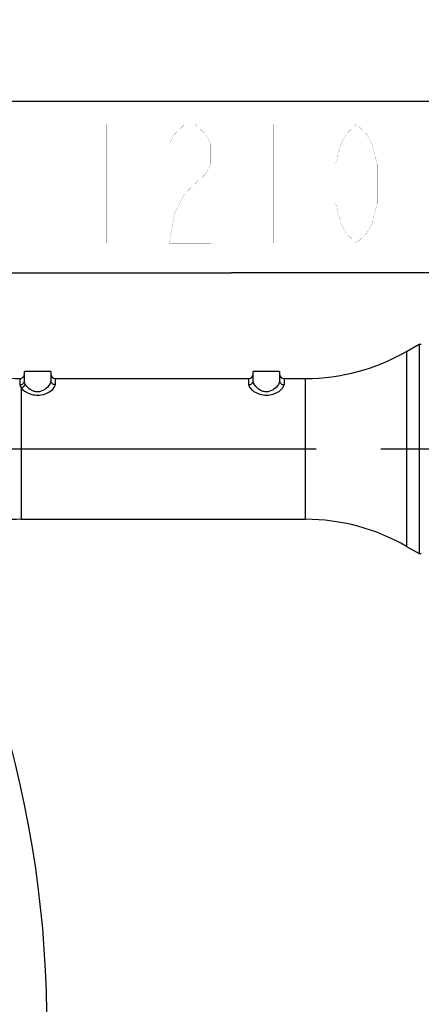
# Model space of a CAD drawing. Header units: millimetres. Extents: x 0 to 17835, y 0 to 12615.
# Tile 76 of 85: x 10421 to 10877, y 7409 to 8527. Entities that reach past the tile are written whole.
import ezdxf

# ---------------------------------------------------------------- set-up
doc = ezdxf.new("R2010")
doc.units = ezdxf.units.MM
doc.header["$LTSCALE"] = 980.925
doc.linetypes.add('CENTER', pattern=[0.6, 0.375, -0.075, 0.075, -0.075])
doc.layers.get('0').update_dxf_attribs({"linetype": 'CONTINUOUS'})
for name, color, linetype in [('204101000024_DXF_AXIS', 7, 'CONTINUOUS'), ('304103000039DXF_CONTINUOUS_LINE', 7, 'CONTINUOUS'), ('运动范围-老_DXF_BALLOON', 7, 'CONTINUOUS'), ('运动范围-老_DXF_DIMENSION', 7, 'CONTINUOUS')]:
    doc.layers.add(name, color=color, linetype=linetype)
doc.styles.get("Standard").update_dxf_attribs({"font": 'txt', "width": 0.7})
doc.dimstyles.new('DIMSTYLE_10', dxfattribs={"dimtxt": 135, "dimasz": 90, "dimexe": 1, "dimexo": 0, "dimgap": 2.25, "dimtad": 1, "dimdec": 1, "dimdsep": 46, "dimtxsty": 'Standard', "dimblk": '_FILLED', "dimblk1": '_FILLED', "dimblk2": '_FILLED', "dimcen": 0.09, "dimclrt": 5, "dimazin": 2, "dimtp": 2, "dimtm": 2, "dimtfac": 1, "dimtdec": 1, "dimtofl": 0, "dimtmove": 0, "dimatfit": 3, "dimldrblk": '_FILLED', "dimfxl": 0, "dimtolj": 1, "dimarcsym": 0})
doc.dimstyles.new('DIMSTYLE_14', dxfattribs={"dimtxt": 135, "dimasz": 90, "dimexe": 1, "dimexo": 0, "dimgap": 2.25, "dimtad": 0, "dimtih": 1, "dimtoh": 1, "dimdec": 1, "dimdsep": 46, "dimtxsty": 'Standard', "dimblk": '_FILLED', "dimblk1": '_FILLED', "dimblk2": '_FILLED', "dimcen": 0.09, "dimclrt": 5, "dimazin": 2, "dimtp": 2, "dimtm": 2, "dimtfac": 1, "dimtdec": 0, "dimtofl": 0, "dimtmove": 0, "dimatfit": 3, "dimldrblk": '_FILLED', "dimfxl": 0, "dimtolj": 1, "dimarcsym": 0})
doc.dimstyles.new('DIMSTYLE_4', dxfattribs={"dimtxt": 135, "dimasz": 90, "dimexe": 1, "dimexo": 0, "dimgap": 2.25, "dimtad": 1, "dimdec": 0, "dimdsep": 46, "dimtxsty": 'Standard', "dimblk": '_FILLED', "dimblk1": '_FILLED', "dimblk2": '_FILLED', "dimcen": 0.09, "dimclrt": 5, "dimazin": 2, "dimtp": 1.2, "dimtm": 1.2, "dimtfac": 1, "dimtdec": 0, "dimtofl": 0, "dimtmove": 0, "dimatfit": 3, "dimldrblk": '_FILLED', "dimfxl": 0, "dimtolj": 1, "dimarcsym": 0})

# ---------------------------------------------------------------- blocks, each defined once
blk = doc.blocks.new('_FILLED')
at = {"color": 0, "linetype": 'ByBlock'}
blk.add_solid([(0, 0), (-1, 0.167), (-1, -0.167)], dxfattribs=at)
blk = doc.blocks.new('*D8')
at = {"layer": '运动范围-老_DXF_DIMENSION', "color": 2, "linetype": 'Continuous', "transparency": 16777216}
for p, q in [((10056.4, 7839.5), (10056.4, 8254.5)), ((11266.4, 8070.1), (11266.4, 8254.5)), ((10056.4, 8239.5), (10661.4, 8239.5)), ((11266.4, 8239.5), (10661.4, 8239.5))]:
    blk.add_line(p, q, dxfattribs=at)
at = {"layer": '运动范围-老_DXF_DIMENSION', "color": 2, "linetype": 'Continuous', "transparency": 16777216, "xscale": 90, "yscale": 90, "zscale": 90, "rotation": 180}
blk.add_blockref('_FILLED', (10056.4, 8239.5), dxfattribs=at)
at = {"layer": '运动范围-老_DXF_DIMENSION', "color": 2, "linetype": 'Continuous', "transparency": 16777216, "xscale": 90, "yscale": 90, "zscale": 90}
blk.add_blockref('_FILLED', (11266.4, 8239.5), dxfattribs=at)
blk = doc.blocks.new('*D19')
at = {"layer": '运动范围-老_DXF_DIMENSION', "color": 2, "linetype": 'Continuous', "transparency": 16777216}
for p, q in [((10056.4, 9014.9), (13410.2, 9014.9)), ((13395.2, 9014.9), (13395.2, 7276.3)), ((13395.2, 5537.7), (13395.2, 7276.3)), ((11152.2, 5537.7), (13410.2, 5537.7))]:
    blk.add_line(p, q, dxfattribs=at)
at = {"layer": '运动范围-老_DXF_DIMENSION', "color": 2, "linetype": 'Continuous', "transparency": 16777216, "xscale": 90, "yscale": 90, "zscale": 90}
for p, rotation in [((13395.2, 9014.9), 90), ((13395.2, 5537.7), 270)]:
    blk.add_blockref('_FILLED', p, dxfattribs=dict(at, rotation=rotation))
blk = doc.blocks.new('*D29')
at = {"layer": '运动范围-老_DXF_BALLOON', "color": 2, "linetype": 'Continuous', "transparency": 16777216}
blk.add_line((12389.8, 6775.4), (12389.8, 9203.6), dxfattribs=at)
blk = doc.blocks.new('*D34')
at = {"layer": '运动范围-老_DXF_BALLOON', "color": 2, "linetype": 'Continuous', "transparency": 16777216}
blk.add_line((9871.9, 8434.6), (12531.1, 8434.6), dxfattribs=at)

msp = doc.modelspace()

# ---------------------------------------------------------------- linework, layer by layer
at = {"color": 2, "linetype": 'Continuous'}
for centre, radius, start, end in [((10056.388, 6679.479), 2335.402, 2.352729, 142.647271), ((9213.739, 7386.545), 1237.619, 347.127091, 57.872909)]:
    msp.add_arc(centre, radius, start, end, dxfattribs=at)
at = {"layer": '204101000024_DXF_AXIS', "color": 7, "linetype": 'CENTER'}
msp.add_line((9800.853, 8039.479), (11245.302, 8039.479), dxfattribs=at)
at = {"layer": '304103000039DXF_CONTINUOUS_LINE', "color": 7, "linetype": 'Continuous'}
for p, q in [((10860.21, 8150.293), (10874.388, 8158.479)), ((10874.388, 8158.479), (10876.888, 8158.479)), ((10874.388, 8158.479), (10874.388, 7920.479)), ((10425.888, 8116.943), (10425.888, 8127.479)), ((10455.888, 8127.479), (10425.888, 8127.479)), ((10455.888, 8127.479), (10455.888, 8116.939)), ((10715.888, 8127.479), (10685.888, 8127.479)), ((10685.888, 8116.939), (10685.888, 8127.479)), ((10715.888, 8127.479), (10715.888, 8116.939)), ((10460.888, 8119.479), (10680.888, 8119.479)), ((10720.888, 8119.479), (10745.21, 8119.479)), ((10422.196, 7959.479), (10745.21, 7959.479)), ((10860.21, 7928.665), (10874.388, 7920.479)), ((10874.388, 7920.479), (10876.888, 7920.479))]:
    msp.add_line(p, q, dxfattribs=at)
at = {"layer": '304103000039DXF_CONTINUOUS_LINE', "color": 9, "linetype": 'Continuous'}
for p, q in [((10860.21, 8150.293), (10860.21, 7928.665)), ((10420.859, 8119.483), (10420.859, 8112.386)), ((10422.196, 8108.969), (10422.196, 7959.479)), ((10460.888, 8119.479), (10460.888, 8112.382)), ((10680.888, 8112.382), (10680.888, 8119.479)), ((10720.888, 8119.479), (10720.888, 8112.382)), ((10745.21, 7959.479), (10745.21, 8119.479))]:
    msp.add_line(p, q, dxfattribs=at)
at = {"layer": '304103000039DXF_CONTINUOUS_LINE', "color": 7, "linetype": 'Continuous'}
for centre, radius, start, end in [((10745.21, 8349.479), 230, 270, 300), ((10422.196, 8349.479), 230, 258.824829, 269.666838), ((10420.888, 8124.483), 5, 269.666838, 360), ((10460.888, 8124.479), 5, 180, 270), ((10680.888, 8124.479), 5, 270, 360), ((10720.888, 8124.479), 5, 180, 270), ((10422.196, 7729.479), 230, 90, 110.605396), ((10745.21, 7729.479), 230, 60, 90)]:
    msp.add_arc(centre, radius, start, end, dxfattribs=at)
at = {"layer": '304103000039DXF_CONTINUOUS_LINE', "color": 9, "linetype": 'Continuous'}
for points, knots in [([(10420.859, 8112.386), (10422.123, 8112.38), (10424.698, 8113.242), (10425.888, 8115.759), (10425.888, 8116.943)], [0, 0, 0, 0, 0.51643325, 1, 1, 1, 1]), ([(10422.196, 8108.969), (10424.265, 8106.051), (10431.503, 8101.221), (10444.54, 8099.566), (10455.206, 8103.974), (10460.888, 8109.704), (10460.888, 8112.382)], [0, 0, 0, 0, 0.23598652, 0.5439108, 0.82327756, 1, 1, 1, 1]), ([(10440.888, 8104.286), (10439.572, 8104.286), (10433.883, 8105.155), (10428.835, 8109.384), (10426.869, 8113.312)], [0, 0, 0, 0, 0.23047445, 1, 1, 1, 1]), ([(10455.888, 8116.939), (10455.888, 8115.454), (10453.351, 8108.857), (10446.239, 8104.286), (10440.888, 8104.286)], [0, 0, 0, 0, 0.21718502, 1, 1, 1, 1]), ([(10460.888, 8112.382), (10459.628, 8112.382), (10457.068, 8113.251), (10455.888, 8115.759), (10455.888, 8116.939)], [0, 0, 0, 0, 0.51639053, 1, 1, 1, 1]), ([(10680.888, 8112.382), (10682.148, 8112.382), (10684.707, 8113.251), (10685.888, 8115.759), (10685.888, 8116.939)], [0, 0, 0, 0, 0.51639191, 1, 1, 1, 1]), ([(10680.888, 8112.382), (10680.888, 8111.052), (10682.554, 8107.992), (10688.808, 8102.702), (10700.89, 8098.858), (10712.97, 8102.703), (10719.221, 8107.992), (10720.888, 8111.052), (10720.888, 8112.382)], [0, 0, 0, 0, 0.08102369, 0.19593475, 0.5000784, 0.80407739, 0.91896707, 1, 1, 1, 1]), ([(10700.888, 8104.286), (10699.195, 8104.286), (10694.551, 8105.232), (10688.833, 8109.527), (10685.888, 8114.537), (10685.888, 8116.939)], [0, 0, 0, 0, 0.2417371, 0.6571499, 1, 1, 1, 1]), ([(10715.888, 8116.939), (10715.888, 8115.454), (10713.351, 8108.857), (10706.239, 8104.286), (10700.888, 8104.286)], [0, 0, 0, 0, 0.21718398, 1, 1, 1, 1]), ([(10715.888, 8116.939), (10715.888, 8115.759), (10717.068, 8113.251), (10719.628, 8112.382), (10720.888, 8112.382)], [0, 0, 0, 0, 0.48360841, 1, 1, 1, 1])]:
    msp.add_open_spline(points, degree=3, knots=knots, dxfattribs=at)
for points in [[(10420.859, 8112.386), (10420.859, 8111.163), (10421.478, 8109.959), (10422.196, 8108.969)], [(10422.196, 8108.969), (10424.295, 8109.313), (10426.473, 8111.223), (10426.869, 8113.312)], [(10426.869, 8113.312), (10426.308, 8114.433), (10425.888, 8115.689), (10425.888, 8116.943)]]:
    msp.add_open_spline(points, degree=3, dxfattribs=at)
at = {"layer": '运动范围-老_DXF_DIMENSION', "color": 5, "linetype": 'Continuous', "const_width": 0.15}
for points in [[(10519.638, 8408.245), (10519.638, 8273.245)], [(10590.513, 8385.746), (10596.419, 8396.995), (10608.232, 8408.245), (10620.044, 8408.245), (10631.857, 8396.995), (10637.763, 8385.746), (10637.763, 8363.245), (10631.857, 8351.995), (10620.044, 8340.746), (10608.232, 8329.495), (10596.419, 8306.995), (10590.513, 8273.245), (10637.763, 8273.245)], [(10708.637, 8408.245), (10708.637, 8273.245)], [(10803.138, 8273.245), (10791.326, 8284.495), (10785.419, 8295.745), (10779.513, 8318.245), (10779.513, 8363.245), (10785.419, 8385.746), (10791.326, 8396.995), (10803.138, 8408.245), (10814.951, 8396.995), (10820.856, 8385.746), (10826.763, 8363.245), (10826.763, 8318.245), (10820.856, 8295.745), (10814.951, 8284.495), (10803.138, 8273.245)]]:
    msp.add_lwpolyline(points, dxfattribs=at)

# ---------------------------------------------------------------- dimensions: what is measured, and where the dimension line sits
at = {"layer": '运动范围-老_DXF_BALLOON', "color": 2, "linetype": 'Continuous'}
for feature_location, offset, dtype, origin, picture, middle in [((12389.821, 6775.35), (0, 2428.236), 1, (9706.388, 6775.35), '*D29', (12356.071, 9271.087)), ((9871.903, 8434.648), (2659.161, 0), 0, (9871.903, 6061.979), '*D34', (12598.564, 8468.398))]:
    dim = msp.add_ordinate_dim(feature_location=feature_location, offset=offset, dtype=dtype, origin=origin, dimstyle='DIMSTYLE_14', dxfattribs=at)
    dim.commit()
    dim.dimension.update_dxf_attribs({"geometry": picture, "text_midpoint": middle})
at = {"layer": '运动范围-老_DXF_DIMENSION', "color": 2, "linetype": 'Continuous'}
dim = msp.add_linear_dim(base=(13395.246, 5537.732), p1=(10056.388, 9014.88), p2=(11152.202, 5537.732), angle=270, dimstyle='DIMSTYLE_10', dxfattribs=at)
dim.commit()
dim.dimension.update_dxf_attribs({"geometry": '*D19', "text_midpoint": (13395.246, 6992.806), "dimtype": 160})
dim = msp.add_linear_dim(base=(11266.388, 8239.495), p1=(10056.388, 7839.479), p2=(11266.388, 8070.085), dimstyle='DIMSTYLE_4', dxfattribs=at)
dim.commit()
dim.dimension.update_dxf_attribs({"geometry": '*D8', "text_midpoint": (10472.388, 8239.495), "dimtype": 160})

doc.saveas('drawing.dxf')
